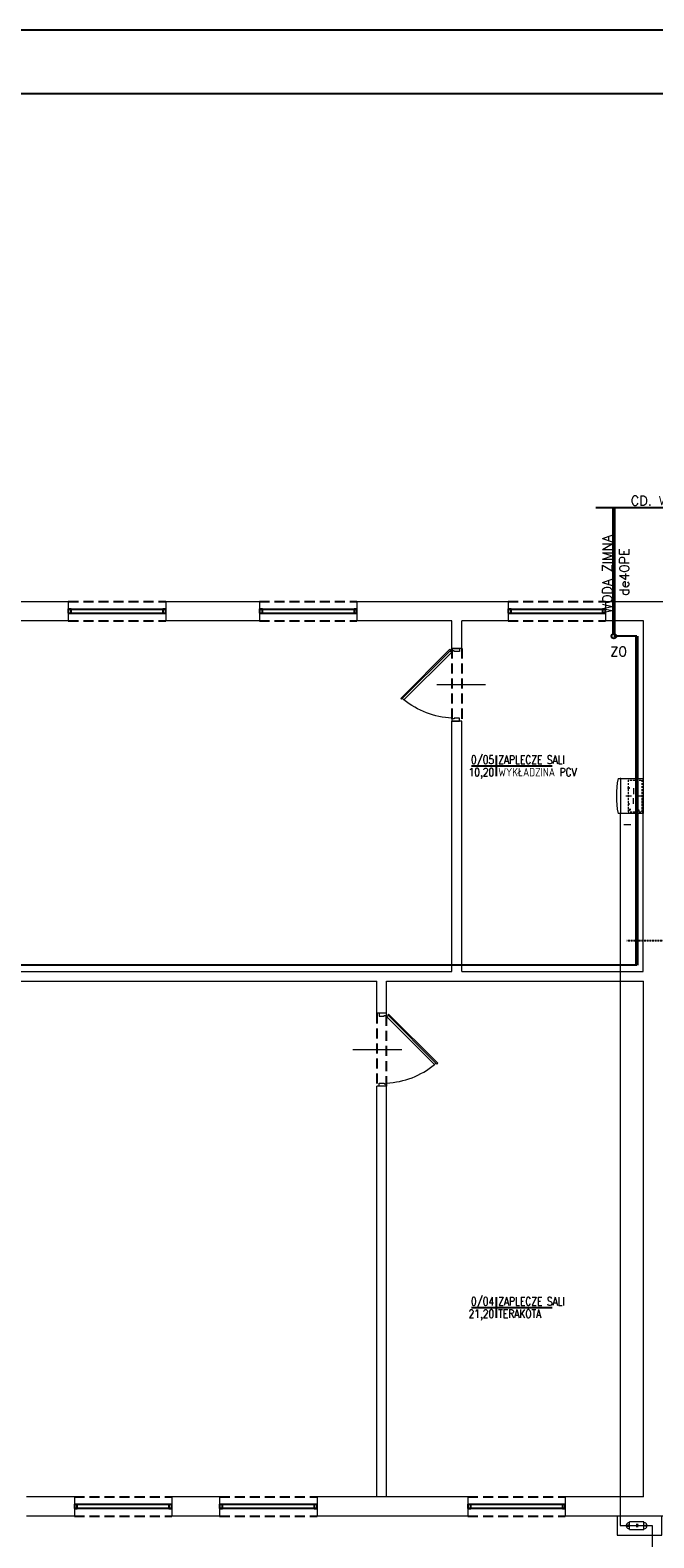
# Model space of a CAD drawing. Header units: millimetres. Extents: x -3729 to 1192, y -50 to 2920.
# Tile 3 of 4: x -2164 to -1375, y 1013 to 2920. Entities that reach past the tile are written whole.
import ezdxf
from ezdxf.enums import TextEntityAlignment as Align

# ---------------------------------------------------------------- set-up
doc = ezdxf.new("R2010")
doc.units = ezdxf.units.MM
doc.linetypes.add('DASHED', pattern=[19.05, 12.7, -6.35])
doc.linetypes.add('DASHED2', pattern=[0.375, 0.25, -0.125])
doc.layers.get('0').update_dxf_attribs({"color": 252})
for name, color, linetype in [('1-GAZ', 252, 'Continuous'), ('1-OPIS-POM', 252, 'Continuous'), ('I-NAD', 252, 'DASHED'), ('I-OKNA', 252, 'Continuous'), ('I-SCIANA', 252, 'Continuous'), ('IS KAN_S_OPIS', 2, 'Continuous'), ('IS opis woda', 7, 'DASHED2'), ('MK_IS W_Z', 5, 'Continuous'), ('TABELKA', 252, 'Continuous')]:
    doc.layers.add(name, color=color, linetype=linetype)
doc.layers.add('I-DRZWI', color=252, linetype='Continuous', lineweight=5)
doc.layers.add('IS w', color=5, linetype='Continuous', lineweight=50)
doc.styles.add('ROMANS', font='romans.shx', dxfattribs={"width": 0.75})
doc.styles.add('TECH', font='simplex.shx')

# ---------------------------------------------------------------- blocks, each defined once
blk = doc.blocks.new('szynka')
at = {"lineweight": 0}
for points in [[(-458.8, 688.3), (-414.4, 688.3)], [(-458.8, 659.7), (-458.8, 688.3)], [(-414.4, 688.3), (-414.4, 659.7), (-458.8, 659.7)], [(-456.8, 686.9), (-456.8, 688.3)], [(-454.3, 686.8), (-456.8, 686.8)], [(-450.5, 686.8), (-453, 686.8)], [(-446.7, 686.8), (-449.2, 686.8)], [(-442.9, 686.8), (-445.4, 686.8)], [(-439.1, 686.8), (-441.7, 686.8)], [(-435.4, 686.8), (-437.8, 686.8)], [(-431.5, 686.8), (-434.1, 686.8)], [(-427.7, 686.8), (-430.3, 686.8)], [(-424, 686.8), (-426.5, 686.8)], [(-420.1, 686.8), (-422.7, 686.8)], [(-416.4, 686.8), (-418.9, 686.8)], [(-416.4, 686.9), (-416.4, 688.3)], [(-456.8, 683.1), (-456.8, 685.7)], [(-456.8, 679.4), (-456.8, 681.8)], [(-456.8, 675.5), (-456.8, 678.1)], [(-456.8, 671.8), (-456.8, 674.3)], [(-456.8, 669.1), (-456.8, 670.5)], [(-456.8, 669.1), (-454.3, 669.1)], [(-453, 669.1), (-450.5, 669.1)], [(-449.2, 669.1), (-446.7, 669.1)], [(-447.8, 669.1), (-447.8, 670.1), (-445.6, 670.1)], [(-446.7, 668.1), (-446.7, 671.1)], [(-446.3, 675.7), (-439.1, 675.7)], [(-445.6, 669.1), (-443, 669.1)], [(-441.8, 669.1), (-439.2, 669.1)], [(-437.9, 669.1), (-435.4, 669.1)], [(-436.6, 678.2), (-436.6, 685.4)], [(-436.6, 666), (-436.6, 673.2)], [(-434.1, 669.1), (-431.6, 669.1)], [(-426.8, 675.7), (-434, 675.7)], [(-430.3, 669.1), (-427.8, 669.1)], [(-427.6, 669.1), (-427.6, 670.1), (-425.4, 670.1)], [(-426.5, 669.1), (-424, 669.1)], [(-425.4, 669.1), (-425.4, 670.1)], [(-422.7, 669.1), (-420.1, 669.1)], [(-420.3, 671.1), (-418.5, 671.1)], [(-419, 671.8), (-419.2, 671.9), (-419.4, 671.9), (-419.7, 671.8), (-419.9, 671.7), (-420.1, 671.4), (-420.1, 671.1)], [(-419.8, 670.5), (-419.4, 670.4), (-419.1, 670.4), (-418.9, 670.6), (-418.7, 670.9), (-418.7, 671.1)], [(-419.4, 670.2), (-419.4, 672)], [(-419, 682.3), (-416.8, 682.3)], [(-417.4, 683.1), (-417.6, 683.2), (-417.9, 683.2), (-418.2, 683.2), (-418.6, 683), (-418.8, 682.6), (-418.9, 682.3)], [(-418.9, 669.1), (-416.4, 669.1)], [(-418.3, 681.4), (-417.9, 681.3), (-417.5, 681.4), (-417.2, 681.6), (-417, 681.9), (-416.9, 682.3)], [(-417.9, 681.1), (-417.9, 683.4)], [(-416.4, 683.1), (-416.4, 685.7)], [(-416.4, 679.4), (-416.4, 681.8)], [(-416.4, 675.5), (-416.4, 678.1)], [(-416.4, 671.8), (-416.4, 674.3)], [(-416.4, 669.1), (-416.4, 670.5)], [(-458.6, 659.7), (-458.6, 659), (-458.8, 659)], [(-458.8, 656.4), (-458.8, 659)], [(-458.8, 656.4), (-453.3, 655.4), (-447.7, 654.7), (-442.2, 654.3), (-436.6, 654.2), (-431, 654.3), (-425.4, 654.7), (-419.9, 655.4), (-414.4, 656.4)], [(-414.4, 659), (-414.5, 659), (-414.5, 659.7)], [(-414.4, 659), (-414.4, 656.4)]]:
    blk.add_lwpolyline(points, dxfattribs=at)
blk = doc.blocks.new('D90')
blk.add_line((32.6, 45), (-28, 45))
for points in [[(-9.2, 87.2), (-9.2, 90), (0, 90), (0, 86.3), (-6.4, 86.3), (-6.4, 87.2)], [(-72.6, 61.8), (-11.7, 0.9), (-10.6, 2), (-71.5, 62.9)], [(-9.2, 2.8), (-9.2, 0), (0, 0), (0, 3.7), (-6.4, 3.7), (-6.4, 2.8)]]:
    blk.add_lwpolyline(points, close=True)
blk.add_lwpolyline([(-11.3, 2.7), (-9.5, 4.5), (-68.6, 63.5), (-70.3, 61.8)])
blk.add_arc((-4.6, -14.5), 100.9, 92.6186, 129.3487)
blk = doc.blocks.new('OPIS-POM')
for p, q in [((-60, 0), (135, 0)), ((0, 25), (0, -25))]:
    blk.add_line(p, q)
at = {"style": 'ROMANS', "width": 0.8, "flags": 4}
blk.add_attdef('NR', text='', height=20, dxfattribs=at).set_placement((-5, 5), align=Align.RIGHT)
blk.add_attdef('NAZWA', (5, 5), '', height=20, dxfattribs=at)
blk.add_attdef('POW.', text='', height=20, dxfattribs=at).set_placement((-5, -5), align=Align.TOP_RIGHT)
blk.add_attdef('POSADZKA', text='', height=20, dxfattribs=at).set_placement((5, -5), align=Align.TOP_LEFT)

msp = doc.modelspace()

# ---------------------------------------------------------------- linework, layer by layer
at = {"lineweight": 0}
msp.add_lwpolyline([(-3572.8, 7.5), (414.3, 7.5), (414.3, 2839.5), (-3572.8, 2839.5)], close=True, dxfattribs=at)
msp.add_lwpolyline([(-1412.7, 1915.1), (-1403.9, 1915.1)], dxfattribs=at)
at = {"layer": '1-GAZ', "lineweight": 0}
for points in [[(-1417.3, 1929), (-1417.3, 1040), (-1417.3, 1028), (-1376.7, 1028), (-1376.7, 908.9)], [(-1405.6, 1031.8), (-1406.4, 1031.7), (-1407.2, 1031.5), (-1407.8, 1031.1), (-1408.4, 1030.7), (-1408.9, 1030.1), (-1409.3, 1029.4), (-1409.5, 1028.7), (-1409.6, 1027.9), (-1409.5, 1027.1), (-1409.3, 1026.3), (-1408.9, 1025.7), (-1408.4, 1025.1), (-1407.8, 1024.6), (-1407.2, 1024.2), (-1406.4, 1024), (-1405.6, 1023.9)], [(-1387.2, 1032.6), (-1405.6, 1032.6)], [(-1405.6, 1023.2), (-1387.2, 1023.2), (-1387.2, 1032.6)], [(-1405.6, 1023.2), (-1405.6, 1032.6)], [(-1387.2, 1023.9), (-1386.4, 1024), (-1385.7, 1024.2), (-1385, 1024.6), (-1384.5, 1025.1), (-1384, 1025.7), (-1383.6, 1026.3), (-1383.4, 1027.1), (-1383.3, 1027.9), (-1383.4, 1028.7), (-1383.6, 1029.4), (-1384, 1030.1), (-1384.5, 1030.7), (-1385, 1031.1), (-1385.7, 1031.5), (-1386.4, 1031.7), (-1387.2, 1031.8)], [(-1394.7, 1029.5), (-1397, 1029.5)], [(-1394.7, 1026.3), (-1397, 1026.3)], [(-1394.7, 1029.5), (-1396, 1027.9)], [(-1394.7, 1026.3), (-1396, 1027.9)]]:
    msp.add_lwpolyline(points, dxfattribs=at)
for points in [[(-1364.5, 1015.7), (-1364.5, 1040), (-1421.1, 1040), (-1421.1, 1015.7)], [(-1407.5, 1027.1), (-1407.2, 1027.2), (-1406.9, 1027.3), (-1406.7, 1027.6), (-1406.7, 1027.9), (-1406.7, 1028.2), (-1406.9, 1028.4), (-1407.2, 1028.6), (-1407.5, 1028.7), (-1407.8, 1028.6), (-1408, 1028.4), (-1408.2, 1028.2), (-1408.3, 1027.9), (-1408.2, 1027.6), (-1408, 1027.3), (-1407.8, 1027.2)]]:
    msp.add_lwpolyline(points, close=True, dxfattribs=at)
msp.add_circle((-1385.4, 1027.9), 0.782, dxfattribs=at)
at = {"layer": 'I-NAD'}
for points in [[(-2115.6, 2197.3), (-1992.4, 2197.3)], [(-1873.7, 2197.3), (-1750.5, 2197.3)], [(-1559.2, 2197.3), (-1435.9, 2197.3)], [(-2115.6, 2172.8), (-1992.4, 2172.8)], [(-1873.7, 2172.8), (-1750.5, 2172.8)], [(-1559.2, 2172.8), (-1435.9, 2172.8)], [(-1630.2, 2137.9), (-1630.2, 2045.8)], [(-1617.8, 2137.9), (-1617.8, 2045.8)], [(-1725.2, 1676.2), (-1725.2, 1584.1)], [(-1712.9, 1584.1), (-1712.9, 1676.2)], [(-2107.9, 1064.5), (-1984.7, 1064.5)], [(-1924.1, 1064.5), (-1800.9, 1064.5)], [(-1609.9, 1064.5), (-1486.7, 1064.5)], [(-2107.9, 1040), (-1984.7, 1040)], [(-1924.1, 1040), (-1800.9, 1040)], [(-1609.9, 1040), (-1486.7, 1040)]]:
    msp.add_lwpolyline(points, dxfattribs=at)
at = {"layer": 'I-OKNA'}
for points in [[(-2115.6, 2187.6), (-1992.4, 2187.6)], [(-2115.6, 2182.4), (-1992.4, 2182.4)], [(-1873.7, 2187.6), (-1750.5, 2187.6)], [(-1873.7, 2182.4), (-1750.5, 2182.4)], [(-1559.2, 2187.6), (-1435.9, 2187.6)], [(-1559.2, 2182.4), (-1435.9, 2182.4)], [(-1984.7, 1054.8), (-2107.9, 1054.8)], [(-1984.7, 1049.6), (-2107.9, 1049.6)], [(-1800.9, 1054.8), (-1924.1, 1054.8)], [(-1800.9, 1049.6), (-1924.1, 1049.6)], [(-1486.7, 1054.8), (-1609.9, 1054.8)], [(-1486.7, 1049.6), (-1609.9, 1049.6)]]:
    msp.add_lwpolyline(points, dxfattribs=at)
for points in [[(-2115.6, 2182.4), (-2112, 2182.4), (-2112, 2187.6), (-2115.6, 2187.6)], [(-1996.1, 2182.4), (-1992.4, 2182.4), (-1992.4, 2187.6), (-1996.1, 2187.6)], [(-1873.7, 2182.4), (-1870, 2182.4), (-1870, 2187.6), (-1873.7, 2187.6)], [(-1754.1, 2182.4), (-1750.5, 2182.4), (-1750.5, 2187.6), (-1754.1, 2187.6)], [(-1559.2, 2182.4), (-1555.4, 2182.4), (-1555.4, 2187.6), (-1559.2, 2187.6)], [(-1439.6, 2182.4), (-1435.9, 2182.4), (-1435.9, 2187.6), (-1439.6, 2187.6)], [(-2107.9, 1049.6), (-2104.3, 1049.6), (-2104.3, 1054.8), (-2107.9, 1054.8)], [(-1988.5, 1049.6), (-1984.7, 1049.6), (-1984.7, 1054.8), (-1988.5, 1054.8)], [(-1924.1, 1049.6), (-1920.5, 1049.6), (-1920.5, 1054.8), (-1924.1, 1054.8)], [(-1804.6, 1049.6), (-1800.9, 1049.6), (-1800.9, 1054.8), (-1804.6, 1054.8)], [(-1609.9, 1049.6), (-1606.3, 1049.6), (-1606.3, 1054.8), (-1609.9, 1054.8)], [(-1490.4, 1049.6), (-1486.7, 1049.6), (-1486.7, 1054.8), (-1490.4, 1054.8)]]:
    msp.add_lwpolyline(points, close=True, dxfattribs=at)
at = {"layer": 'I-SCIANA', "lineweight": 0}
for points in [[(-2253.7, 2197.3), (-2115.6, 2197.3)], [(-2115.6, 2197.3), (-2115.6, 2172.8)], [(-1992.4, 2197.3), (-1992.4, 2172.8)], [(-1992.4, 2197.3), (-1873.7, 2197.3)], [(-1873.7, 2197.3), (-1873.7, 2172.8)], [(-1750.5, 2197.3), (-1750.5, 2172.8)], [(-1750.5, 2197.3), (-1559.2, 2197.3)], [(-1559.2, 2197.3), (-1559.2, 2172.8)], [(-1435.9, 2197.3), (-1435.9, 2172.8)], [(-1435.9, 2197.3), (-1221.5, 2197.3)], [(-2115.6, 2172.8), (-2253.7, 2172.8)], [(-1873.7, 2172.8), (-1992.4, 2172.8)], [(-1630.2, 2172.8), (-1750.5, 2172.8)], [(-1630.2, 2137.9), (-1630.2, 2172.8)], [(-1617.8, 2137.9), (-1617.8, 2172.8)], [(-1559.2, 2172.8), (-1617.8, 2172.8)], [(-1387.9, 2172.8), (-1435.9, 2172.8)], [(-1388.1, 1729), (-1387.9, 2172.8)], [(-1617.8, 2137.9), (-1630.2, 2137.9)], [(-1630.2, 1729), (-1630.2, 2045.8)], [(-1617.8, 2045.8), (-1630.2, 2045.8)], [(-1617.8, 1729), (-1617.8, 2045.8)], [(-2752.7, 1729), (-1630.2, 1729)], [(-1617.8, 1729), (-1388.1, 1729)], [(-2740.4, 1716.8), (-1725.2, 1716.8)], [(-1725.2, 1676.2), (-1725.2, 1716.8)], [(-1712.9, 1716.8), (-1387.9, 1716.8)], [(-1712.9, 1676.2), (-1712.9, 1716.8)], [(-1712.9, 1676.2), (-1712.9, 1711.6)], [(-1387.9, 1064.5), (-1387.9, 1716.8)], [(-1712.9, 1676.2), (-1725.2, 1676.2)], [(-1725.2, 1064.5), (-1725.2, 1584.1)], [(-1712.9, 1584.1), (-1725.2, 1584.1)], [(-1712.9, 1064.5), (-1712.9, 1584.1)], [(-1712.9, 1064.5), (-1712.9, 1584.1)], [(-2107.9, 1064.5), (-2168.6, 1064.5)], [(-2107.9, 1064.5), (-2107.9, 1040)], [(-1984.7, 1064.5), (-1984.7, 1040)], [(-1924.1, 1064.5), (-1984.7, 1064.5)], [(-1924.1, 1064.5), (-1924.1, 1040)], [(-1609.9, 1064.5), (-1800.9, 1064.5)], [(-1800.9, 1064.5), (-1800.9, 1040)], [(-1609.9, 1064.5), (-1609.9, 1040)], [(-1387.9, 1064.5), (-1486.7, 1064.5)], [(-1486.7, 1064.5), (-1486.7, 1040)], [(-2107.9, 1040), (-2168.6, 1040)], [(-1924.1, 1040), (-1984.7, 1040)], [(-1609.9, 1040), (-1800.9, 1040)], [(-1083.2, 1040), (-1486.7, 1040)]]:
    msp.add_lwpolyline(points, dxfattribs=at)
at = {"layer": 'IS KAN_S_OPIS'}
msp.add_line((-984.2, 2315.9), (-1448.1, 2315.9), dxfattribs=at)
at = {"layer": 'IS opis woda'}
msp.add_line((-1312.6, 1768.1, 53.4), (-1408.9, 1768.1, 53.4), dxfattribs=at)
at = {"layer": 'IS w'}
for p, q in [((-1425.2, 2156.6), (-1425.2, 2315.9)), ((-1396, 1737.1), (-1396, 2153.5))]:
    msp.add_line(p, q, dxfattribs=at)
at = {"layer": 'MK_IS W_Z'}
for p, q in [((-1396, 2153.5), (-1425.2, 2153.5)), ((-1396, 1737.1), (-2906.4, 1737.1))]:
    msp.add_line(p, q, dxfattribs=at)
msp.add_circle((-1425.2, 2153.5), 3.05, dxfattribs=at)
at = {"layer": 'TABELKA'}
for points in [[(-3728.5, 2920.2), (-3728.5, -49.8), (471.5, -49.8), (471.5, 2920.2)], [(-3728.5, 2920.2), (-3728.5, -49.8), (471.5, -49.8), (471.5, 2920.2)], [(-3728.5, 2920.2), (-3728.5, -49.8), (471.5, -49.8), (471.5, 2920.2)], [(-3728.5, 2920.2), (-3728.5, -49.8), (471.5, -49.8), (471.5, 2920.2)], [(-3728.5, 2920.2), (-3728.5, -49.8), (471.5, -49.8), (471.5, 2920.2)], [(-3572.9, 7.5), (414.3, 7.5), (414.3, 2839.5), (-3572.9, 2839.5)]]:
    msp.add_lwpolyline(points, close=True, dxfattribs=at)

# ---------------------------------------------------------------- block references
at = {"layer": '1-GAZ', "lineweight": 0, "rotation": 270}
msp.add_blockref('szynka', (-2076.3, 1514.6), dxfattribs=at)
at = {"layer": '1-OPIS-POM', "xscale": 0.5241599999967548, "yscale": 0.5241599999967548, "zscale": 0.5241600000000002}
for p, values in [((-1574.1, 1989.2), {'NR': '0/05', 'NAZWA': 'ZAPLECZE SALI', 'POW.': '10,20', 'POSADZKA': 'WYKŁADZINA PCV'}), ((-1574.1, 1303.9), {'NR': '0/04', 'NAZWA': 'ZAPLECZE SALI', 'POW.': '21,20', 'POSADZKA': 'TERAKOTA'})]:
    msp.add_blockref('OPIS-POM', p, dxfattribs=at).add_auto_attribs(values)
at = {"layer": 'I-DRZWI', "yscale": 1.021915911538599, "rotation": 180}
for p, xscale, zscale in [((-1620.8, 2137.8), -1.021915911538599, 1.021915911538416), ((-1722.3, 1676.2), 1.021915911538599, 1.021915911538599)]:
    msp.add_blockref('D90', p, dxfattribs=dict(at, xscale=xscale, zscale=zscale))

# ---------------------------------------------------------------- texts
at = {"layer": '1-GAZ', "lineweight": 0, "attachment_point": 7, "rotation": 180}
for s, insert, char_height in [('{\\fT3ROMANS.SHXHorz23_283356N0|b0|i0|c0;3}', (-1400.6, 1027.9), 0.0539), ('{\\fT3ROMANS.SHXHorz13_970014N0|b0|i0|c0;m}', (-1397.1, 1029.2), 0.0898), ('{\\fT3ROMANS.SHXHorz13_970014N0|b0|i0|c0;G}', (-1391.7, 1029.2), 0.0898)]:
    msp.add_mtext(s, dxfattribs=dict(at, insert=insert, char_height=char_height))
at = {"layer": 'IS KAN_S_OPIS', "style": 'TECH'}
for s, p in [('CD. WEDŁUG DOKUMENTACJI INSTALACJI ZEWN.', (-1403.9, 2318.9)), ('ZO', (-1430, 2128))]:
    msp.add_text(s, height=12, dxfattribs=at).set_placement(p)
for s, p in [('WODA ZIMNA', (-1427.6, 2182.4)), ('de40PE', (-1406, 2204.5))]:
    msp.add_text(s, height=12, rotation=90, dxfattribs=at).set_placement(p)

doc.saveas('drawing.dxf')
